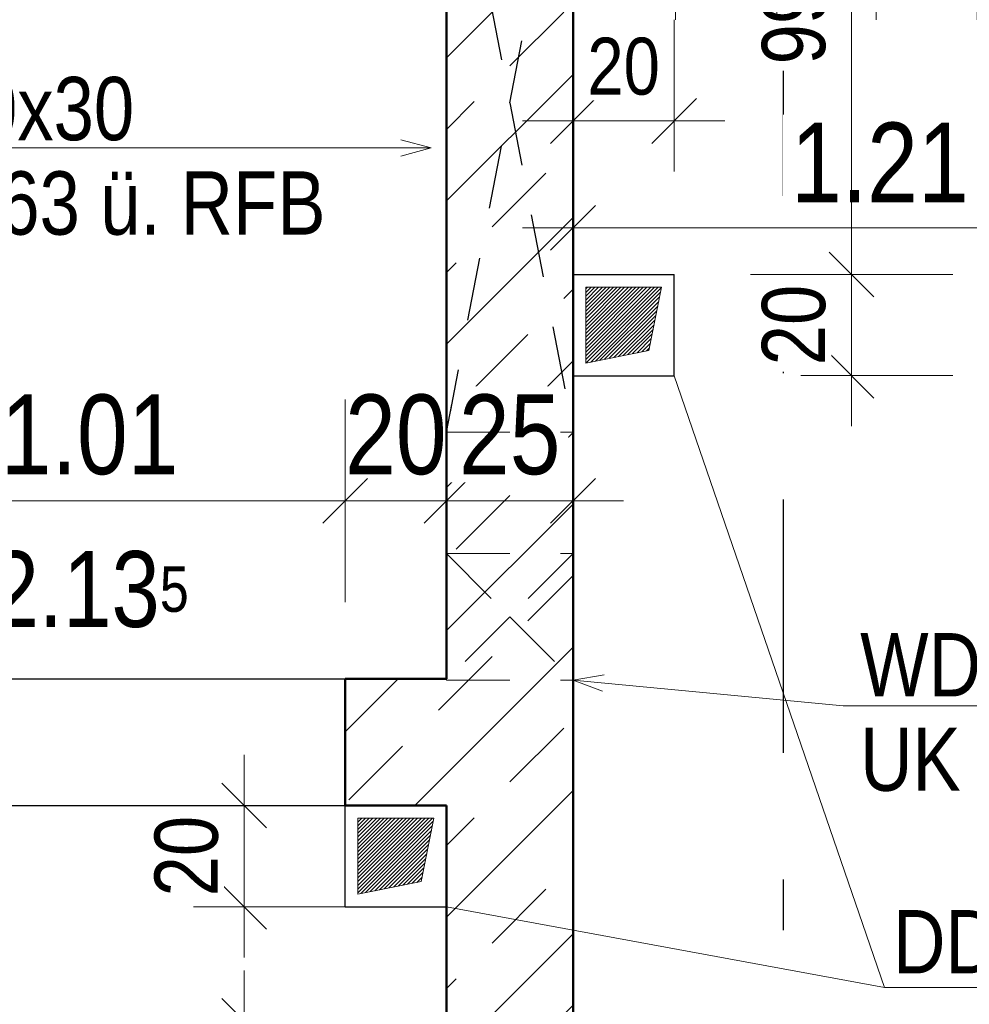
# Model space of a CAD drawing. Header units: millimetres. Extents: x -13 to 146, y -13 to 60.
# Tile 51 of 170: x 13.46 to 15.33, y 21.91 to 23.85. Entities that reach past the tile are written whole.
import ezdxf

# ---------------------------------------------------------------- set-up
doc = ezdxf.new("R2010")
doc.units = ezdxf.units.MM
doc.linetypes.add('DASHDOTX2', pattern=[2, 1, -0.5, 0, -0.5])
doc.linetypes.add('HIDDEN', pattern=[0.375, 0.25, -0.125])
for name, color, linetype, lineweight in [('Achsen', 7, 'Continuous', 20), ('Schraffuren', 7, 'Continuous', 20), ('Texte', 7, 'Continuous', 20), ('WPG_Lüftung Durchbrüche', 7, 'Continuous', 20)]:
    doc.layers.add(name, color=color, linetype=linetype, lineweight=lineweight)
doc.styles.add('Arial Narrow', font='ARIALN.TTF')
doc.dimstyles.new('Arch_Strakon_dimstyle', dxfattribs={"dimtxt": 11.25, "dimasz": 1, "dimexe": 1.25, "dimexo": 0.0625, "dimgap": 1, "dimtad": 0, "dimdec": 5, "dimzin": 12, "dimdsep": 46, "dimtxsty": 'Arial Narrow', "dimblk": 'Arrowhead_Tick', "dimsah": 1, "dimcen": 0, "dimse1": 1, "dimse2": 1, "dimclrd": 6, "dimclrt": 3, "dimazin": 0, "dimtfac": 1, "dimtdec": 4, "dimtmove": 0, "dimatfit": 3, "dimldrblk": 'NONE', "dimfxl": 1, "dimtvp": 1, "dimtolj": 1, "dimtzin": 0, "dimlwd": 13, "dimarcsym": 2})
pattern_1 = [(45, (0, 0), (-0.0036769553, 0.0036769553), [])]
pattern_2 = [(45, (0, 0), (-0.1414214, 0.1414214), [0.15, -0.1]), (45, (-0.07071, 0.07071), (-0.1414214, 0.1414214), [])]

# ---------------------------------------------------------------- blocks, each defined once
blk = doc.blocks.new('Arrowhead_Tick')
at = {"color": 0, "linetype": 'Continuous', "lineweight": -2}
for p, q in [((0, 20), (0, -10)), ((-1, 0), (0, 0)), ((10, 0), (0, 0))]:
    blk.add_line(p, q, dxfattribs=at)
at = {"color": 2, "linetype": 'Continuous', "lineweight": 35}
blk.add_line((4.42, 4.42), (-4.42, -4.42), dxfattribs=at)
blk = doc.blocks.new('*D125')
at = {"layer": 'Achsen', "color": 6, "linetype": 'Continuous', "lineweight": 13}
blk.add_line((4.9171, 20.448), (4.9171, 22.4597), dxfattribs=at)
at = {"layer": 'Defpoints', "color": 0}
for p in [(4.9171, 22.4697), (5.4742, 22.4697), (26.2851, 20.438)]:
    blk.add_point(p, dxfattribs=at)
at = {"layer": 'Achsen', "color": 6, "lineweight": 13, "xscale": 0.01, "yscale": 0.01, "zscale": 0.01}
for p, rotation in [((4.9171, 22.4697), 89.99999999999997), ((4.9171, 20.438), 270)]:
    blk.add_blockref('Arrowhead_Tick', p, dxfattribs=dict(at, rotation=rotation))
at = {"layer": 'Achsen', "color": 2, "lineweight": 35, "insert": (4.7867, 21.4538), "char_height": 0.1575, "attachment_point": 5, "rotation": 90, "style": 'Arial Narrow', "bg_fill": 3, "box_fill_scale": 1.1, "bg_fill_color": 256, "bg_fill_true_color": 13158600, "bg_fill_transparency": 0}
blk.add_mtext('\\A1;2.03', dxfattribs=at)
blk = doc.blocks.new('_None')
blk = doc.blocks.new('*D340')
at = {"color": 6, "linetype": 'Continuous', "lineweight": 13}
blk.add_line((14.1096, 22.8996), (14.2896, 22.8996), dxfattribs=at)
at = {"layer": 'Defpoints', "color": 0}
for p in [(14.2996, 22.8996), (14.0996, 22.5481), (14.2996, 22.5481)]:
    blk.add_point(p, dxfattribs=at)
at = {"color": 6, "lineweight": 13, "xscale": 0.01, "yscale": 0.01, "zscale": 0.01}
blk.add_blockref('Arrowhead_Tick', (14.2996, 22.8996), dxfattribs=at)
at = {"color": 6, "lineweight": 13, "xscale": 0.01, "yscale": 0.01, "zscale": 0.01, "rotation": 180}
blk.add_blockref('Arrowhead_Tick', (14.0996, 22.8996), dxfattribs=at)
at = {"color": 2, "lineweight": 35, "insert": (14.1996, 23.03), "char_height": 0.1575, "attachment_point": 5, "style": 'Arial Narrow', "bg_fill": 3, "box_fill_scale": 1.1, "bg_fill_color": 256, "bg_fill_true_color": 13158600, "bg_fill_transparency": 0}
blk.add_mtext('\\A1;20', dxfattribs=at)
blk = doc.blocks.new('*D342')
at = {"color": 6, "linetype": 'Continuous', "lineweight": 13}
blk.add_line((13.0996, 22.8996), (14.0896, 22.8996), dxfattribs=at)
at = {"layer": 'Defpoints', "color": 0}
for p in [(14.0996, 22.8996), (13.0896, 22.5481), (14.0996, 22.5481)]:
    blk.add_point(p, dxfattribs=at)
at = {"color": 6, "lineweight": 13, "xscale": 0.01, "yscale": 0.01, "zscale": 0.01}
blk.add_blockref('Arrowhead_Tick', (14.0996, 22.8996), dxfattribs=at)
at = {"color": 6, "lineweight": 13, "xscale": 0.01, "yscale": 0.01, "zscale": 0.01, "rotation": 180}
blk.add_blockref('Arrowhead_Tick', (13.0896, 22.8996), dxfattribs=at)
at = {"color": 2, "lineweight": 35, "insert": (13.5946, 23.03), "char_height": 0.1575, "attachment_point": 5, "style": 'Arial Narrow', "bg_fill": 3, "box_fill_scale": 1.1, "bg_fill_color": 256, "bg_fill_true_color": 13158600, "bg_fill_transparency": 0}
blk.add_mtext('\\A1;1.01', dxfattribs=at)
blk = doc.blocks.new('*D343')
at = {"color": 6, "linetype": 'Continuous', "lineweight": 13}
blk.add_line((14.3096, 22.8996), (14.5396, 22.8996), dxfattribs=at)
at = {"layer": 'Defpoints', "color": 0}
for p in [(14.2996, 24.7857), (14.5496, 24.7857), (14.5496, 22.8996)]:
    blk.add_point(p, dxfattribs=at)
at = {"color": 6, "lineweight": 13, "xscale": 0.01, "yscale": 0.01, "zscale": 0.01}
blk.add_blockref('Arrowhead_Tick', (14.5496, 22.8996), dxfattribs=at)
at = {"color": 6, "lineweight": 13, "xscale": 0.01, "yscale": 0.01, "zscale": 0.01, "rotation": 180}
blk.add_blockref('Arrowhead_Tick', (14.2996, 22.8996), dxfattribs=at)
at = {"color": 2, "lineweight": 35, "insert": (14.4246, 23.03), "char_height": 0.1575, "attachment_point": 5, "style": 'Arial Narrow', "bg_fill": 3, "box_fill_scale": 1.1, "bg_fill_color": 256, "bg_fill_true_color": 13158600, "bg_fill_transparency": 0}
blk.add_mtext('\\A1;25', dxfattribs=at)
blk = doc.blocks.new('*D344')
at = {"color": 6, "linetype": 'Continuous', "lineweight": 13}
blk.add_line((14.5596, 23.4389), (15.7521, 23.4389), dxfattribs=at)
at = {"layer": 'Defpoints', "color": 0}
for p in [(14.5496, 24.7857), (15.7621, 24.3357), (15.7621, 23.4389)]:
    blk.add_point(p, dxfattribs=at)
at = {"color": 6, "lineweight": 13, "xscale": 0.01, "yscale": 0.01, "zscale": 0.01}
blk.add_blockref('Arrowhead_Tick', (15.7621, 23.4389), dxfattribs=at)
at = {"color": 6, "lineweight": 13, "xscale": 0.01, "yscale": 0.01, "zscale": 0.01, "rotation": 180}
blk.add_blockref('Arrowhead_Tick', (14.5496, 23.4389), dxfattribs=at)
at = {"color": 2, "lineweight": 35, "insert": (15.1559, 23.568), "char_height": 0.1575, "attachment_point": 5, "style": 'Arial Narrow', "bg_fill": 3, "box_fill_scale": 1.1, "bg_fill_color": 256, "bg_fill_true_color": 13158600, "bg_fill_transparency": 0}
blk.add_mtext('\\A1;1.21', dxfattribs=at)
blk = doc.blocks.new('*D380')
at = {"color": 6, "linetype": 'Continuous', "lineweight": 13}
blk.add_line((19.1, 20.3581), (19.1, 24.3257), dxfattribs=at)
at = {"layer": 'Defpoints', "color": 0}
for p in [(14.5496, 24.3357), (19.1, 24.3357), (14.5496, 20.3481)]:
    blk.add_point(p, dxfattribs=at)
at = {"color": 6, "lineweight": 13, "xscale": 0.01, "yscale": 0.01, "zscale": 0.01}
for p, rotation in [((19.1, 24.3357), 90), ((19.1, 20.3481), 270)]:
    blk.add_blockref('Arrowhead_Tick', p, dxfattribs=dict(at, rotation=rotation))
at = {"color": 2, "lineweight": 35, "insert": (18.9696, 22.3419), "char_height": 0.1575, "attachment_point": 5, "rotation": 90, "style": 'Arial Narrow', "bg_fill": 3, "box_fill_scale": 1.1, "bg_fill_color": 256, "bg_fill_true_color": 13158600, "bg_fill_transparency": 0}
blk.add_mtext('\\A1;3.99', dxfattribs=at)
blk = doc.blocks.new('*D452')
at = {"color": 6, "linetype": 'Continuous', "lineweight": 13}
blk.add_line((15.1, 23.157), (15.1, 23.337), dxfattribs=at)
at = {"layer": 'Defpoints', "color": 0}
for p in [(14.7496, 23.347), (15.1, 23.347), (14.7496, 23.147)]:
    blk.add_point(p, dxfattribs=at)
at = {"color": 6, "lineweight": 13, "xscale": 0.01, "yscale": 0.01, "zscale": 0.01}
for p, rotation in [((15.1, 23.347), 90), ((15.1, 23.147), 270)]:
    blk.add_blockref('Arrowhead_Tick', p, dxfattribs=dict(at, rotation=rotation))
at = {"color": 3, "lineweight": 35, "insert": (14.9862, 23.247), "char_height": 0.125, "attachment_point": 5, "rotation": 90, "style": 'Arial Narrow', "bg_fill": 3, "box_fill_scale": 1.1, "bg_fill_color": 256, "bg_fill_true_color": 13158600, "bg_fill_transparency": 0}
blk.add_mtext('\\A1;20', dxfattribs=at)
blk = doc.blocks.new('*D453')
at = {"color": 6, "linetype": 'Continuous', "lineweight": 13}
blk.add_line((15.1, 23.357), (15.1, 24.3257), dxfattribs=at)
at = {"layer": 'Defpoints', "color": 0}
for p in [(14.5496, 24.3357), (15.1, 24.3357), (14.7496, 23.347)]:
    blk.add_point(p, dxfattribs=at)
at = {"color": 6, "lineweight": 13, "xscale": 0.01, "yscale": 0.01, "zscale": 0.01}
for p, rotation in [((15.1, 24.3357), 90), ((15.1, 23.347), 270)]:
    blk.add_blockref('Arrowhead_Tick', p, dxfattribs=dict(at, rotation=rotation))
at = {"color": 3, "lineweight": 35, "insert": (14.9862, 23.8413), "char_height": 0.125, "attachment_point": 5, "rotation": 90, "style": 'Arial Narrow', "bg_fill": 3, "box_fill_scale": 1.1, "bg_fill_color": 256, "bg_fill_true_color": 13158600, "bg_fill_transparency": 0}
blk.add_mtext('\\A1;99', dxfattribs=at)
blk = doc.blocks.new('*D484')
at = {"layer": 'Defpoints', "color": 0}
for p in [(14.7496, 23.65), (14.5496, 23.347), (14.7496, 23.347)]:
    blk.add_point(p, dxfattribs=at)
at = {"layer": 'Texte', "color": 6, "linetype": 'Continuous', "lineweight": 13}
blk.add_line((14.5596, 23.65), (14.7396, 23.65), dxfattribs=at)
at = {"layer": 'Texte', "color": 6, "lineweight": 13, "xscale": 0.01, "yscale": 0.01, "zscale": 0.01}
blk.add_blockref('Arrowhead_Tick', (14.7496, 23.65), dxfattribs=at)
at = {"layer": 'Texte', "color": 6, "lineweight": 13, "xscale": 0.01, "yscale": 0.01, "zscale": 0.01, "rotation": 180}
blk.add_blockref('Arrowhead_Tick', (14.5496, 23.65), dxfattribs=at)
at = {"layer": 'Texte', "color": 3, "lineweight": 35, "insert": (14.6496, 23.7574), "char_height": 0.1125, "attachment_point": 5, "style": 'Arial Narrow', "bg_fill": 3, "box_fill_scale": 1.1, "bg_fill_color": 256, "bg_fill_true_color": 13158600, "bg_fill_transparency": 0}
blk.add_mtext('\\A1;20', dxfattribs=at)
blk = doc.blocks.new('*D528')
at = {"layer": 'Defpoints', "color": 0}
for p in [(13.9, 21.8725), (14.2996, 21.8725), (14.2996, 20.4725)]:
    blk.add_point(p, dxfattribs=at)
at = {"layer": 'WPG_Lüftung Durchbrüche', "color": 6, "linetype": 'Continuous', "lineweight": 13}
blk.add_line((13.9, 20.4825), (13.9, 21.8625), dxfattribs=at)
at = {"layer": 'WPG_Lüftung Durchbrüche', "color": 6, "lineweight": 13, "xscale": 0.01, "yscale": 0.01, "zscale": 0.01}
for p, rotation in [((13.9, 21.8725), 90), ((13.9, 20.4725), 270)]:
    blk.add_blockref('Arrowhead_Tick', p, dxfattribs=dict(at, rotation=rotation))
at = {"layer": 'WPG_Lüftung Durchbrüche', "color": 3, "lineweight": 35, "insert": (13.7862, 21.1725), "char_height": 0.125, "attachment_point": 5, "rotation": 90, "style": 'Arial Narrow', "bg_fill": 3, "box_fill_scale": 1.1, "bg_fill_color": 256, "bg_fill_true_color": 13158600, "bg_fill_transparency": 0}
blk.add_mtext('\\A1;1.40', dxfattribs=at)
blk = doc.blocks.new('*D535')
at = {"layer": 'Defpoints', "color": 0}
for p in [(13.9, 22.2981), (14.0996, 22.2981), (14.0996, 22.0981)]:
    blk.add_point(p, dxfattribs=at)
at = {"layer": 'WPG_Lüftung Durchbrüche', "color": 6, "linetype": 'Continuous', "lineweight": 13}
blk.add_line((13.9, 22.1081), (13.9, 22.2881), dxfattribs=at)
at = {"layer": 'WPG_Lüftung Durchbrüche', "color": 6, "lineweight": 13, "xscale": 0.01, "yscale": 0.01, "zscale": 0.01}
for p, rotation in [((13.9, 22.2981), 90), ((13.9, 22.0981), 270)]:
    blk.add_blockref('Arrowhead_Tick', p, dxfattribs=dict(at, rotation=rotation))
at = {"layer": 'WPG_Lüftung Durchbrüche', "color": 3, "lineweight": 35, "insert": (13.7862, 22.1981), "char_height": 0.125, "attachment_point": 5, "rotation": 90, "style": 'Arial Narrow', "bg_fill": 3, "box_fill_scale": 1.1, "bg_fill_color": 256, "bg_fill_true_color": 13158600, "bg_fill_transparency": 0}
blk.add_mtext('\\A1;20', dxfattribs=at)
blk = doc.blocks.new('*D544')
at = {"layer": 'Defpoints', "color": 0}
for p in [(14.5496, 24.3356), (14.7521, 24.3357), (14.7521, 24.05)]:
    blk.add_point(p, dxfattribs=at)
at = {"layer": 'WPG_Lüftung Durchbrüche', "color": 6, "linetype": 'Continuous', "lineweight": 13}
blk.add_line((14.5596, 24.05), (14.7421, 24.05), dxfattribs=at)
at = {"layer": 'WPG_Lüftung Durchbrüche', "color": 6, "lineweight": 13, "xscale": 0.01, "yscale": 0.01, "zscale": 0.01}
blk.add_blockref('Arrowhead_Tick', (14.7521, 24.05), dxfattribs=at)
at = {"layer": 'WPG_Lüftung Durchbrüche', "color": 6, "lineweight": 13, "xscale": 0.01, "yscale": 0.01, "zscale": 0.01, "rotation": 180}
blk.add_blockref('Arrowhead_Tick', (14.5496, 24.05), dxfattribs=at)
at = {"layer": 'WPG_Lüftung Durchbrüche', "color": 3, "lineweight": 35, "insert": (14.6509, 24.1638), "char_height": 0.125, "attachment_point": 5, "style": 'Arial Narrow', "bg_fill": 3, "box_fill_scale": 1.1, "bg_fill_color": 256, "bg_fill_true_color": 13158600, "bg_fill_transparency": 0}
blk.add_mtext('\\A1;20{\\A1;\\H.6x;\\S5;}', dxfattribs=at)
blk = doc.blocks.new('*D545')
at = {"layer": 'Defpoints', "color": 0}
for p in [(14.7521, 24.3357), (14.9521, 24.3357), (14.9521, 24.05)]:
    blk.add_point(p, dxfattribs=at)
at = {"layer": 'WPG_Lüftung Durchbrüche', "color": 6, "linetype": 'Continuous', "lineweight": 13}
blk.add_line((14.7621, 24.05), (14.9421, 24.05), dxfattribs=at)
at = {"layer": 'WPG_Lüftung Durchbrüche', "color": 6, "lineweight": 13, "xscale": 0.01, "yscale": 0.01, "zscale": 0.01}
blk.add_blockref('Arrowhead_Tick', (14.9521, 24.05), dxfattribs=at)
at = {"layer": 'WPG_Lüftung Durchbrüche', "color": 6, "lineweight": 13, "xscale": 0.01, "yscale": 0.01, "zscale": 0.01, "rotation": 180}
blk.add_blockref('Arrowhead_Tick', (14.7521, 24.05), dxfattribs=at)
at = {"layer": 'WPG_Lüftung Durchbrüche', "color": 3, "lineweight": 35, "insert": (14.8521, 24.1638), "char_height": 0.125, "attachment_point": 5, "style": 'Arial Narrow', "bg_fill": 3, "box_fill_scale": 1.1, "bg_fill_color": 256, "bg_fill_true_color": 13158600, "bg_fill_transparency": 0}
blk.add_mtext('\\A1;20', dxfattribs=at)
blk = doc.blocks.new('*D546')
at = {"layer": 'Defpoints', "color": 0}
for p in [(14.9521, 24.3357), (15.1485, 24.3357), (15.1485, 24.05)]:
    blk.add_point(p, dxfattribs=at)
at = {"layer": 'WPG_Lüftung Durchbrüche', "color": 6, "linetype": 'Continuous', "lineweight": 13}
blk.add_line((14.9621, 24.05), (15.1385, 24.05), dxfattribs=at)
at = {"layer": 'WPG_Lüftung Durchbrüche', "color": 6, "lineweight": 13, "xscale": 0.01, "yscale": 0.01, "zscale": 0.01}
blk.add_blockref('Arrowhead_Tick', (15.1485, 24.05), dxfattribs=at)
at = {"layer": 'WPG_Lüftung Durchbrüche', "color": 6, "lineweight": 13, "xscale": 0.01, "yscale": 0.01, "zscale": 0.01, "rotation": 180}
blk.add_blockref('Arrowhead_Tick', (14.9521, 24.05), dxfattribs=at)
at = {"layer": 'WPG_Lüftung Durchbrüche', "color": 3, "lineweight": 35, "insert": (15.0503, 24.1638), "char_height": 0.125, "attachment_point": 5, "style": 'Arial Narrow', "bg_fill": 3, "box_fill_scale": 1.1, "bg_fill_color": 256, "bg_fill_true_color": 13158600, "bg_fill_transparency": 0}
blk.add_mtext('\\A1;19{\\A1;\\H.6x;\\S5;}', dxfattribs=at)
blk = doc.blocks.new('*D547')
at = {"layer": 'Defpoints', "color": 0}
for p in [(15.1485, 24.3357), (15.3485, 24.3357), (15.3485, 24.05)]:
    blk.add_point(p, dxfattribs=at)
at = {"layer": 'WPG_Lüftung Durchbrüche', "color": 6, "linetype": 'Continuous', "lineweight": 13}
blk.add_line((15.1585, 24.05), (15.3385, 24.05), dxfattribs=at)
at = {"layer": 'WPG_Lüftung Durchbrüche', "color": 6, "lineweight": 13, "xscale": 0.01, "yscale": 0.01, "zscale": 0.01}
blk.add_blockref('Arrowhead_Tick', (15.3485, 24.05), dxfattribs=at)
at = {"layer": 'WPG_Lüftung Durchbrüche', "color": 6, "lineweight": 13, "xscale": 0.01, "yscale": 0.01, "zscale": 0.01, "rotation": 180}
blk.add_blockref('Arrowhead_Tick', (15.1485, 24.05), dxfattribs=at)
at = {"layer": 'WPG_Lüftung Durchbrüche', "color": 3, "lineweight": 35, "insert": (15.2485, 24.1638), "char_height": 0.125, "attachment_point": 5, "style": 'Arial Narrow', "bg_fill": 3, "box_fill_scale": 1.1, "bg_fill_color": 256, "bg_fill_true_color": 13158600, "bg_fill_transparency": 0}
blk.add_mtext('\\A1;20', dxfattribs=at)
blk = doc.blocks.new('*D548')
at = {"layer": 'Defpoints', "color": 0}
for p in [(15.3485, 24.3357), (16.3215, 24.3357), (16.3215, 24.05)]:
    blk.add_point(p, dxfattribs=at)
at = {"layer": 'WPG_Lüftung Durchbrüche', "color": 6, "linetype": 'Continuous', "lineweight": 13}
blk.add_line((15.3585, 24.05), (16.3115, 24.05), dxfattribs=at)
at = {"layer": 'WPG_Lüftung Durchbrüche', "color": 6, "lineweight": 13, "xscale": 0.01, "yscale": 0.01, "zscale": 0.01}
blk.add_blockref('Arrowhead_Tick', (16.3215, 24.05), dxfattribs=at)
at = {"layer": 'WPG_Lüftung Durchbrüche', "color": 6, "lineweight": 13, "xscale": 0.01, "yscale": 0.01, "zscale": 0.01, "rotation": 180}
blk.add_blockref('Arrowhead_Tick', (15.3485, 24.05), dxfattribs=at)
at = {"layer": 'WPG_Lüftung Durchbrüche', "color": 3, "lineweight": 35, "insert": (15.835, 24.1638), "char_height": 0.125, "attachment_point": 5, "style": 'Arial Narrow', "bg_fill": 3, "box_fill_scale": 1.1, "bg_fill_color": 256, "bg_fill_true_color": 13158600, "bg_fill_transparency": 0}
blk.add_mtext('\\A1;97{\\A1;\\H.6x;\\S5;}', dxfattribs=at)

msp = doc.modelspace()

# ---------------------------------------------------------------- hatches: boundary and pattern name
at = {"lineweight": 13}
h = msp.add_hatch(dxfattribs=at)
h.set_pattern_fill('Mau', color=6, scale=0.01, angle=45, style=0, pattern_type=2)
h.set_pattern_definition(pattern_1)
h.paths.add_polyline_path([(14.574642, 23.171956), (14.699642, 23.196956), (14.724642, 23.321956), (14.574642, 23.321956)])
h = msp.add_hatch(dxfattribs=at)
h.set_pattern_fill('Mau', color=6, scale=0.01, angle=45, style=0, pattern_type=2)
h.set_pattern_definition(pattern_1)
h.paths.add_polyline_path([(14.124642, 22.12309), (14.249642, 22.14809), (14.274642, 22.27309), (14.124642, 22.27309)])
at = {"layer": 'Schraffuren', "lineweight": 13}
h = msp.add_hatch(dxfattribs=at)
h.set_pattern_fill('bB', color=6, scale=0.01, angle=45, style=0, pattern_type=2)
h.set_pattern_definition(pattern_2)
h.paths.add_polyline_path([(14.549642, 24.785743), (14.549642, 20.34809), (14.299642, 20.34809), (14.299642, 24.785743)])
h = msp.add_hatch(dxfattribs=at)
h.set_pattern_fill('bB', color=6, scale=0.01, angle=45, style=0, pattern_type=2)
h.set_pattern_definition(pattern_2)
h.paths.add_polyline_path([(14.299642, 22.29809), (14.099642, 22.29809), (14.099642, 22.54809), (14.299642, 22.54809)])

# ---------------------------------------------------------------- linework, layer by layer
at = {"color": 6, "linetype": 'Continuous', "lineweight": 13}
for p, q in [((14.574642, 23.171956), (14.574642, 23.321956)), ((14.574642, 23.321956), (14.724642, 23.321956)), ((14.699642, 23.196956), (14.724642, 23.321956)), ((14.574642, 23.171956), (14.699642, 23.196956)), ((14.124642, 22.12309), (14.124642, 22.27309)), ((14.124642, 22.27309), (14.274642, 22.27309)), ((14.249642, 22.14809), (14.274642, 22.27309)), ((14.124642, 22.12309), (14.249642, 22.14809))]:
    msp.add_line(p, q, dxfattribs=at)
at = {"color": 5, "linetype": 'Continuous', "lineweight": 18}
for q in [(14.749642, 23.146956), (14.299642, 22.09809), (16.089205, 21.938417)]:
    msp.add_line((15.165246, 21.938417), q, dxfattribs=at)
at = {"layer": 'Achsen', "color": 3, "linetype": 'DASHDOTX2', "lineweight": 25, "ltscale": 0.5}
msp.add_line((14.964631, 39.402162), (14.964631, 18.364611), dxfattribs=at)
at = {"layer": 'Texte', "color": 5, "linetype": 'Continuous', "lineweight": 18}
for p, q in [((14.20969, 23.612813), (14.26969, 23.596736)), ((14.065865, 23.596736), (12.903328, 23.596736)), ((14.065865, 23.596736), (14.26969, 23.596736)), ((14.26969, 23.596736), (14.20969, 23.580659))]:
    msp.add_line(p, q, dxfattribs=at)
at = {"layer": 'WPG_Lüftung Durchbrüche', "color": 5, "linetype": 'Continuous', "lineweight": 18}
for p, q in [((14.549642, 22.54562), (14.610891, 22.555967)), ((15.083627, 22.495036), (14.549642, 22.54562)), ((14.607859, 22.523956), (14.549642, 22.54562)), ((15.083627, 22.495036), (16.225708, 22.495036))]:
    msp.add_line(p, q, dxfattribs=at)

# ---------------------------------------------------------------- texts
at = {"layer": 'Texte', "color": 3, "lineweight": 25, "style": 'Arial Narrow'}
msp.add_text('WD 130x30', height=0.125, dxfattribs=at).set_placement((12.934537, 23.61194))

# ---------------------------------------------------------------- next in the draw order: dimensions: what is measured, and where the dimension line sits
at = {"layer": 'Achsen', "lineweight": 35}
dim = msp.add_linear_dim(base=(4.917088, 22.469694), p1=(26.285079, 20.43799), p2=(5.474235, 22.469694), angle=90, text='2.03', dimstyle='Arch_Strakon_dimstyle', override={"dimscale": 0.01, "dimtxt": 15.75, "dimasz": 1, "dimgap": 5, "dimtad": 1, "dimjust": 0, "dimtih": 0, "dimtoh": 0, "dimdec": 5, "dimdsep": 46, "dimtxsty": 'Arial Narrow', "dimclrd": 6, "dimclrt": 2, "dimtix": 1, "dimtofl": 255, "dimtmove": 0, "dimatfit": 2, "dimfxl": 0, "dimfxlon": 0, "dimtvp": 31.746032, "dimtfill": 1, "dimtfillclr": 7, "dimlwd": 13}, dxfattribs=at)
dim.commit()
dim.dimension.update_dxf_attribs({"geometry": '*D125', "text_midpoint": (4.917088, 21.453842), "dimtype": 160})

# ---------------------------------------------------------------- next in the draw order: dimensions: what is measured, and where the dimension line sits
at = {"lineweight": 35}
dim = msp.add_linear_dim(base=(14.299642, 22.89956), p1=(14.099642, 22.54809), p2=(14.299642, 22.54809), text='20', dimstyle='Arch_Strakon_dimstyle', override={"dimscale": 0.01, "dimtxt": 15.75, "dimasz": 1, "dimgap": 5, "dimtad": 1, "dimjust": 0, "dimtih": 0, "dimtoh": 0, "dimdec": 5, "dimdsep": 46, "dimtxsty": 'Arial Narrow', "dimclrd": 6, "dimclrt": 2, "dimtix": 1, "dimtofl": 255, "dimtmove": 0, "dimatfit": 2, "dimfxl": 0, "dimfxlon": 0, "dimtvp": 31.746032, "dimtfill": 1, "dimtfillclr": 7, "dimlwd": 13}, dxfattribs=at)
dim.commit()
dim.dimension.update_dxf_attribs({"geometry": '*D340', "text_midpoint": (14.199642, 22.89956), "dimtype": 160})
at = {"layer": 'WPG_Lüftung Durchbrüche', "lineweight": 35}
for base, p1, p2, text, picture, middle in [((13.9, 22.29809), (14.099642, 22.09809), (14.099642, 22.29809), '20', '*D535', (13.9, 22.19809)), ((13.9, 21.872541), (14.299642, 20.472541), (14.299642, 21.872541), '1.40', '*D528', (13.9, 21.172541))]:
    dim = msp.add_linear_dim(base=base, p1=p1, p2=p2, angle=90, text=text, dimstyle='Arch_Strakon_dimstyle', override={"dimscale": 0.01, "dimtxt": 12.5, "dimasz": 1, "dimgap": 5, "dimtad": 1, "dimjust": 0, "dimtih": 0, "dimtoh": 0, "dimdec": 5, "dimdsep": 46, "dimtxsty": 'Arial Narrow', "dimclrd": 6, "dimclrt": 3, "dimtix": 1, "dimtofl": 255, "dimtmove": 0, "dimatfit": 2, "dimfxl": 0, "dimfxlon": 0, "dimtvp": 40, "dimtfill": 1, "dimtfillclr": 7, "dimlwd": 13}, dxfattribs=at)
    dim.commit()
    dim.dimension.update_dxf_attribs({"geometry": picture, "text_midpoint": middle, "dimtype": 160})

# ---------------------------------------------------------------- next in the draw order: linework, layer by layer
at = {"color": 6, "linetype": 'HIDDEN', "lineweight": 13, "ltscale": 0.5}
msp.add_line((14.299642, 22.54562), (14.299642, 22.54809), dxfattribs=at)
at = {"color": 4, "linetype": 'Continuous', "lineweight": 50}
for p in [(14.099642, 22.29809), (14.299642, 20.34809)]:
    msp.add_line(p, (14.299642, 22.29809), dxfattribs=at)
at = {"layer": 'Achsen', "color": 3, "linetype": 'HIDDEN', "lineweight": 25, "ltscale": 0.5}
msp.add_line((14.424642, 22.67062), (14.299642, 22.54562), dxfattribs=at)
at = {"layer": 'Achsen', "color": 3, "linetype": 'Continuous', "lineweight": 25}
for p, q in [((13.089642, 22.29809), (14.099642, 22.29809)), ((14.099642, 22.09809), (14.099642, 22.29809)), ((14.099642, 22.09809), (14.299642, 22.09809))]:
    msp.add_line(p, q, dxfattribs=at)

# ---------------------------------------------------------------- next in the draw order: dimensions: what is measured, and where the dimension line sits
at = {"lineweight": 35}
dim = msp.add_linear_dim(base=(14.099642, 22.89956), p1=(13.089642, 22.54809), p2=(14.099642, 22.54809), text='1.01', dimstyle='Arch_Strakon_dimstyle', override={"dimscale": 0.01, "dimtxt": 15.75, "dimasz": 1, "dimgap": 5, "dimtad": 1, "dimjust": 0, "dimtih": 0, "dimtoh": 0, "dimdec": 5, "dimdsep": 46, "dimtxsty": 'Arial Narrow', "dimclrd": 6, "dimclrt": 2, "dimtix": 1, "dimtofl": 255, "dimtmove": 0, "dimatfit": 2, "dimfxl": 0, "dimfxlon": 0, "dimtvp": 31.746032, "dimtfill": 1, "dimtfillclr": 7, "dimlwd": 13}, dxfattribs=at)
dim.commit()
dim.dimension.update_dxf_attribs({"geometry": '*D342', "text_midpoint": (13.594642, 22.89956), "dimtype": 160})

# ---------------------------------------------------------------- next in the draw order: linework, layer by layer
at = {"color": 4, "linetype": 'Continuous', "lineweight": 50}
for p, q in [((14.099642, 22.54809), (14.299642, 22.54809)), ((14.099642, 22.29809), (14.099642, 22.54809))]:
    msp.add_line(p, q, dxfattribs=at)
at = {"layer": 'Achsen', "color": 3, "linetype": 'Continuous', "lineweight": 25}
msp.add_line((13.089642, 22.54809), (14.099642, 22.54809), dxfattribs=at)

# ---------------------------------------------------------------- next in the draw order: texts
at = {"color": 2, "lineweight": 35, "insert": (13.594642, 22.72456), "char_height": 0.15, "attachment_point": 5, "line_spacing_factor": 0.9, "style": 'Arial Narrow'}
msp.add_mtext('2.13{\\A1;\\H.6x;\\S5;}', dxfattribs=at)

# ---------------------------------------------------------------- next in the draw order: dimensions: what is measured, and where the dimension line sits
at = {"lineweight": 35}
dim = msp.add_linear_dim(base=(14.549642, 22.89956), p1=(14.299642, 24.785743), p2=(14.549642, 24.785743), text='25', dimstyle='Arch_Strakon_dimstyle', override={"dimscale": 0.01, "dimtxt": 15.75, "dimasz": 1, "dimgap": 5, "dimtad": 1, "dimjust": 0, "dimtih": 0, "dimtoh": 0, "dimdec": 5, "dimdsep": 46, "dimtxsty": 'Arial Narrow', "dimclrd": 6, "dimclrt": 2, "dimtix": 1, "dimtofl": 255, "dimtmove": 0, "dimatfit": 2, "dimfxl": 0, "dimfxlon": 0, "dimtvp": 31.746032, "dimtfill": 1, "dimtfillclr": 7, "dimlwd": 13}, dxfattribs=at)
dim.commit()
dim.dimension.update_dxf_attribs({"geometry": '*D343', "text_midpoint": (14.424642, 22.89956), "dimtype": 160})

# ---------------------------------------------------------------- next in the draw order: linework, layer by layer
at = {"color": 4, "linetype": 'Continuous', "lineweight": 50}
msp.add_line((14.299642, 22.54809), (14.299642, 24.785743), dxfattribs=at)
at = {"layer": 'Achsen', "color": 3, "linetype": 'HIDDEN', "lineweight": 25, "ltscale": 0.5}
for p, q in [((14.299642, 23.035625), (14.424642, 23.685625)), ((14.299642, 22.79562), (14.424642, 22.67062))]:
    msp.add_line(p, q, dxfattribs=at)

# ---------------------------------------------------------------- next in the draw order: texts
at = {"layer": 'Texte', "color": 3, "lineweight": 25, "style": 'Arial Narrow'}
msp.add_text('UK = 2.63 ü. RFB', height=0.125, dxfattribs=at).set_placement((12.934537, 23.425451))

# ---------------------------------------------------------------- next in the draw order: dimensions: what is measured, and where the dimension line sits
at = {"lineweight": 35}
dim = msp.add_linear_dim(base=(15.762102, 23.438922), p1=(14.549642, 24.785743), p2=(15.762102, 24.335743), text='1.21', dimstyle='Arch_Strakon_dimstyle', override={"dimscale": 0.01, "dimtxt": 15.75, "dimasz": 1, "dimgap": 5, "dimtad": 1, "dimjust": 0, "dimtih": 0, "dimtoh": 0, "dimdec": 5, "dimdsep": 46, "dimtxsty": 'Arial Narrow', "dimclrd": 6, "dimclrt": 2, "dimtix": 1, "dimtofl": 255, "dimtmove": 0, "dimatfit": 2, "dimfxl": 0, "dimfxlon": 0, "dimtvp": 31.746032, "dimtfill": 1, "dimtfillclr": 7, "dimlwd": 13}, dxfattribs=at)
dim.commit()
dim.dimension.update_dxf_attribs({"geometry": '*D344', "text_midpoint": (15.155872, 23.438922), "dimtype": 160})

# ---------------------------------------------------------------- next in the draw order: dimensions: what is measured, and where the dimension line sits
dim = msp.add_linear_dim(base=(19.1, 24.335743), p1=(14.549642, 20.34809), p2=(14.549642, 24.335743), angle=90, text='3.99', dimstyle='Arch_Strakon_dimstyle', override={"dimscale": 0.01, "dimtxt": 15.75, "dimasz": 1, "dimgap": 5, "dimtad": 1, "dimjust": 0, "dimtih": 0, "dimtoh": 0, "dimdec": 5, "dimdsep": 46, "dimtxsty": 'Arial Narrow', "dimclrd": 6, "dimclrt": 2, "dimtix": 1, "dimtofl": 255, "dimtmove": 0, "dimatfit": 2, "dimfxl": 0, "dimfxlon": 0, "dimtvp": 31.746032, "dimtfill": 1, "dimtfillclr": 7, "dimlwd": 13}, dxfattribs=at)
dim.commit()
dim.dimension.update_dxf_attribs({"geometry": '*D380', "text_midpoint": (19.1, 22.341916), "dimtype": 160})

# ---------------------------------------------------------------- next in the draw order: linework, layer by layer
at = {"color": 6, "linetype": 'HIDDEN', "lineweight": 13, "ltscale": 0.5}
for p, q in [((14.299642, 23.035625), (14.549642, 23.035625)), ((14.299642, 22.79562), (14.549642, 22.79562)), ((14.299642, 22.54562), (14.549642, 22.54562))]:
    msp.add_line(p, q, dxfattribs=at)
at = {"layer": 'Achsen', "color": 3, "linetype": 'HIDDEN', "lineweight": 25, "ltscale": 0.5}
for p, q in [((14.549642, 22.79562), (14.424642, 22.67062)), ((14.424642, 22.67062), (14.549642, 22.54562))]:
    msp.add_line(p, q, dxfattribs=at)

# ---------------------------------------------------------------- next in the draw order: texts
at = {"color": 3, "lineweight": 25, "style": 'Arial Narrow'}
msp.add_text('DD 20 x 20', height=0.125, dxfattribs=at).set_placement((15.182148, 21.966586))
at = {"layer": 'Texte', "color": 3, "lineweight": 25, "style": 'Arial Narrow'}
for s, p in [('WD 25x12', (15.117061, 22.513582)), ('UK = 2.60 ü. RFB', (15.117061, 22.327093))]:
    msp.add_text(s, height=0.125, dxfattribs=at).set_placement(p)

# ---------------------------------------------------------------- next in the draw order: dimensions: what is measured, and where the dimension line sits
at = {"lineweight": 35}
dim = msp.add_linear_dim(base=(15.1, 23.346956), p1=(14.749642, 23.146956), p2=(14.749642, 23.346956), angle=90, text='20', dimstyle='Arch_Strakon_dimstyle', override={"dimscale": 0.01, "dimtxt": 12.5, "dimasz": 1, "dimgap": 5, "dimtad": 1, "dimjust": 0, "dimtih": 0, "dimtoh": 0, "dimdec": 5, "dimdsep": 46, "dimtxsty": 'Arial Narrow', "dimclrd": 6, "dimclrt": 3, "dimtix": 1, "dimtofl": 255, "dimtmove": 0, "dimatfit": 2, "dimfxl": 0, "dimfxlon": 0, "dimtvp": 40, "dimtfill": 1, "dimtfillclr": 7, "dimlwd": 13}, dxfattribs=at)
dim.commit()
dim.dimension.update_dxf_attribs({"geometry": '*D452', "text_midpoint": (15.1, 23.246956), "dimtype": 160})

# ---------------------------------------------------------------- next in the draw order: linework, layer by layer
at = {"layer": 'Achsen', "color": 3, "linetype": 'Continuous', "lineweight": 25}
msp.add_line((14.549642, 23.146956), (14.749642, 23.146956), dxfattribs=at)

# ---------------------------------------------------------------- next in the draw order: dimensions: what is measured, and where the dimension line sits
at = {"lineweight": 35}
dim = msp.add_linear_dim(base=(15.1, 24.335743), p1=(14.749642, 23.346956), p2=(14.549642, 24.335743), angle=90, text='99', dimstyle='Arch_Strakon_dimstyle', override={"dimscale": 0.01, "dimtxt": 12.5, "dimasz": 1, "dimgap": 5, "dimtad": 1, "dimjust": 0, "dimtih": 0, "dimtoh": 0, "dimdec": 5, "dimdsep": 46, "dimtxsty": 'Arial Narrow', "dimclrd": 6, "dimclrt": 3, "dimtix": 1, "dimtofl": 255, "dimtmove": 0, "dimatfit": 2, "dimfxl": 0, "dimfxlon": 0, "dimtvp": 40, "dimtfill": 1, "dimtfillclr": 7, "dimlwd": 13}, dxfattribs=at)
dim.commit()
dim.dimension.update_dxf_attribs({"geometry": '*D453', "text_midpoint": (15.1, 23.841349), "dimtype": 160})

# ---------------------------------------------------------------- next in the draw order: dimensions: what is measured, and where the dimension line sits
at = {"layer": 'Texte', "lineweight": 35}
dim = msp.add_linear_dim(base=(14.749642, 23.65), p1=(14.549642, 23.346956), p2=(14.749642, 23.346956), text='20', dimstyle='Arch_Strakon_dimstyle', override={"dimscale": 0.01, "dimtxt": 11.25, "dimasz": 1, "dimgap": 5, "dimtad": 1, "dimjust": 0, "dimtih": 0, "dimtoh": 0, "dimdec": 4, "dimdsep": 46, "dimtxsty": 'Arial Narrow', "dimclrd": 6, "dimclrt": 3, "dimtix": 1, "dimtofl": 255, "dimtmove": 0, "dimatfit": 2, "dimfxl": 0, "dimfxlon": 0, "dimtvp": 44.444444, "dimtfill": 1, "dimtfillclr": 7, "dimlwd": 13}, dxfattribs=at)
dim.commit()
dim.dimension.update_dxf_attribs({"geometry": '*D484', "text_midpoint": (14.649642, 23.65), "dimtype": 160})

# ---------------------------------------------------------------- next in the draw order: linework, layer by layer
at = {"layer": 'Achsen', "color": 3, "linetype": 'HIDDEN', "lineweight": 25, "ltscale": 0.5}
msp.add_line((14.424642, 23.685625), (14.549642, 23.035625), dxfattribs=at)
at = {"layer": 'Achsen', "color": 3, "linetype": 'Continuous', "lineweight": 25}
for p in [(14.549642, 23.346956), (14.749642, 23.146956)]:
    msp.add_line(p, (14.749642, 23.346956), dxfattribs=at)

# ---------------------------------------------------------------- next in the draw order: dimensions: what is measured, and where the dimension line sits
at = {"layer": 'WPG_Lüftung Durchbrüche', "lineweight": 35}
dim = msp.add_linear_dim(base=(14.752149, 24.05), p1=(14.549642, 24.335625), p2=(14.752149, 24.335743), text='20{\\A1;\\H.6x;\\S5;}', dimstyle='Arch_Strakon_dimstyle', override={"dimscale": 0.01, "dimtxt": 12.5, "dimasz": 1, "dimgap": 5, "dimtad": 1, "dimjust": 0, "dimtih": 0, "dimtoh": 0, "dimdec": 5, "dimdsep": 46, "dimtxsty": 'Arial Narrow', "dimclrd": 6, "dimclrt": 3, "dimtix": 1, "dimtofl": 255, "dimtmove": 0, "dimatfit": 2, "dimfxl": 0, "dimfxlon": 0, "dimtvp": 40, "dimtfill": 1, "dimtfillclr": 7, "dimlwd": 13}, dxfattribs=at)
dim.commit()
dim.dimension.update_dxf_attribs({"geometry": '*D544', "text_midpoint": (14.650896, 24.05), "dimtype": 160})

# ---------------------------------------------------------------- next in the draw order: linework, layer by layer
at = {"color": 4, "linetype": 'Continuous', "lineweight": 50}
msp.add_line((14.549642, 20.34809), (14.549642, 24.335743), dxfattribs=at)
at = {"layer": 'Achsen', "color": 3, "linetype": 'HIDDEN', "lineweight": 25, "ltscale": 0.5}
for p, q in [((14.299642, 24.335625), (14.424642, 23.685625)), ((14.424642, 23.685625), (14.549642, 24.335625))]:
    msp.add_line(p, q, dxfattribs=at)

# ---------------------------------------------------------------- next in the draw order: dimensions: what is measured, and where the dimension line sits
at = {"layer": 'WPG_Lüftung Durchbrüche', "lineweight": 35}
dim = msp.add_linear_dim(base=(14.952149, 24.05), p1=(14.752149, 24.335743), p2=(14.952149, 24.335743), text='20', dimstyle='Arch_Strakon_dimstyle', override={"dimscale": 0.01, "dimtxt": 12.5, "dimasz": 1, "dimgap": 5, "dimtad": 1, "dimjust": 0, "dimtih": 0, "dimtoh": 0, "dimdec": 5, "dimdsep": 46, "dimtxsty": 'Arial Narrow', "dimclrd": 6, "dimclrt": 3, "dimtix": 1, "dimtofl": 255, "dimtmove": 0, "dimatfit": 2, "dimfxl": 0, "dimfxlon": 0, "dimtvp": 40, "dimtfill": 1, "dimtfillclr": 7, "dimlwd": 13}, dxfattribs=at)
dim.commit()
dim.dimension.update_dxf_attribs({"geometry": '*D545', "text_midpoint": (14.852149, 24.05), "dimtype": 160})

# ---------------------------------------------------------------- next in the draw order: dimensions: what is measured, and where the dimension line sits
dim = msp.add_linear_dim(base=(15.1485, 24.05), p1=(14.952149, 24.335743), p2=(15.1485, 24.335743), text='19{\\A1;\\H.6x;\\S5;}', dimstyle='Arch_Strakon_dimstyle', override={"dimscale": 0.01, "dimtxt": 12.5, "dimasz": 1, "dimgap": 5, "dimtad": 1, "dimjust": 0, "dimtih": 0, "dimtoh": 0, "dimdec": 5, "dimdsep": 46, "dimtxsty": 'Arial Narrow', "dimclrd": 6, "dimclrt": 3, "dimtix": 1, "dimtofl": 255, "dimtmove": 0, "dimatfit": 2, "dimfxl": 0, "dimfxlon": 0, "dimtvp": 40, "dimtfill": 1, "dimtfillclr": 7, "dimlwd": 13}, dxfattribs=at)
dim.commit()
dim.dimension.update_dxf_attribs({"geometry": '*D546', "text_midpoint": (15.050325, 24.05), "dimtype": 160})

# ---------------------------------------------------------------- next in the draw order: dimensions: what is measured, and where the dimension line sits
dim = msp.add_linear_dim(base=(15.3485, 24.05), p1=(15.1485, 24.335743), p2=(15.3485, 24.335743), text='20', dimstyle='Arch_Strakon_dimstyle', override={"dimscale": 0.01, "dimtxt": 12.5, "dimasz": 1, "dimgap": 5, "dimtad": 1, "dimjust": 0, "dimtih": 0, "dimtoh": 0, "dimdec": 5, "dimdsep": 46, "dimtxsty": 'Arial Narrow', "dimclrd": 6, "dimclrt": 3, "dimtix": 1, "dimtofl": 255, "dimtmove": 0, "dimatfit": 2, "dimfxl": 0, "dimfxlon": 0, "dimtvp": 40, "dimtfill": 1, "dimtfillclr": 7, "dimlwd": 13}, dxfattribs=at)
dim.commit()
dim.dimension.update_dxf_attribs({"geometry": '*D547', "text_midpoint": (15.2485, 24.05), "dimtype": 160})

# ---------------------------------------------------------------- next in the draw order: texts
at = {"color": 2, "lineweight": 35, "style": 'Arial Narrow'}
msp.add_text('Stb.-Decke d= 25 cm, OK = 10.60 m', height=0.1575, rotation=27.004, dxfattribs=at).set_placement((12.057024, 23.400759))

# ---------------------------------------------------------------- next in the draw order: dimensions: what is measured, and where the dimension line sits
at = {"layer": 'WPG_Lüftung Durchbrüche', "lineweight": 35}
dim = msp.add_linear_dim(base=(16.321502, 24.05), p1=(15.3485, 24.335743), p2=(16.321502, 24.335743), text='97{\\A1;\\H.6x;\\S5;}', dimstyle='Arch_Strakon_dimstyle', override={"dimscale": 0.01, "dimtxt": 12.5, "dimasz": 1, "dimgap": 5, "dimtad": 1, "dimjust": 0, "dimtih": 0, "dimtoh": 0, "dimdec": 5, "dimdsep": 46, "dimtxsty": 'Arial Narrow', "dimclrd": 6, "dimclrt": 3, "dimtix": 1, "dimtofl": 255, "dimtmove": 0, "dimatfit": 2, "dimfxl": 0, "dimfxlon": 0, "dimtvp": 40, "dimtfill": 1, "dimtfillclr": 7, "dimlwd": 13}, dxfattribs=at)
dim.commit()
dim.dimension.update_dxf_attribs({"geometry": '*D548', "text_midpoint": (15.835001, 24.05), "dimtype": 160})

doc.saveas('drawing.dxf')
